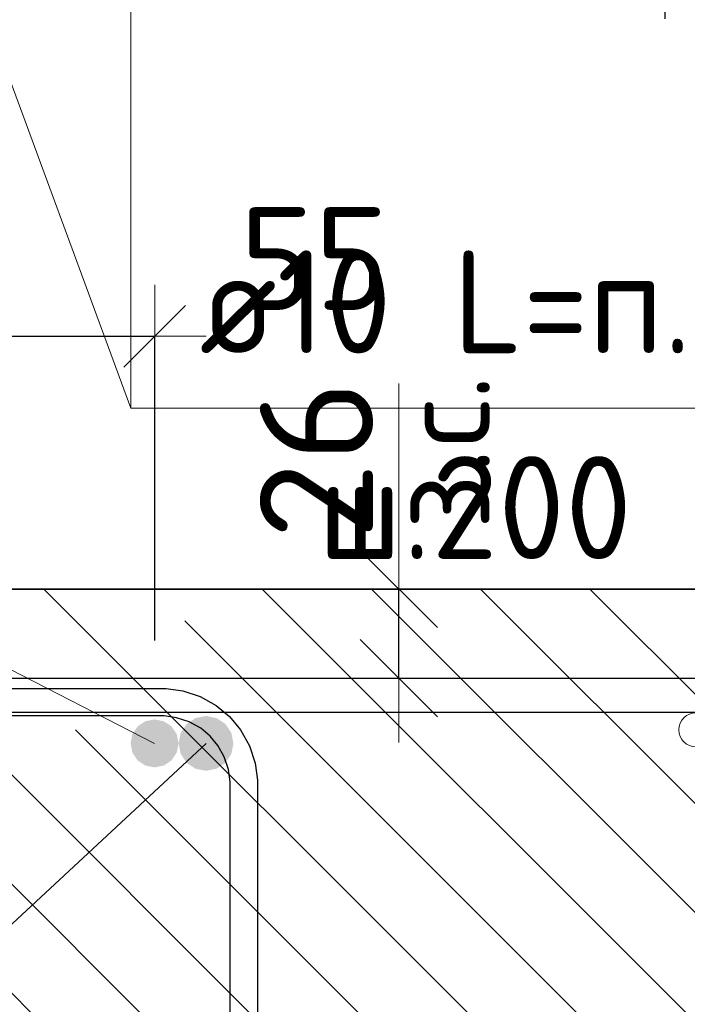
# Model space of a CAD drawing. Header units: metres. Extents: x -38 to 97, y -15 to 21.
# Tile 39 of 111: x 72.538 to 72.733, y 2.047 to 2.334. Entities that reach past the tile are written whole.
import ezdxf

# ---------------------------------------------------------------- set-up
doc = ezdxf.new("R2010")
doc.units = ezdxf.units.M
doc.header["$PDMODE"] = 65
doc.linetypes.add('______4', pattern=[0.135, 0.105, -0.03])
for name, color, linetype, lineweight in [('XR$4$Арм. стержнями нижней зоны', 180, 'Continuous', 35), ('XR$4$Размерная линия (1)', 7, 'Continuous', 13), ('XR$4$Размерная линия_ общее', 7, 'Continuous', 13), ('XR$6$Арм. стержнями верхней зоны', 180, 'Continuous', 35), ('XR$6$Арм.стержн. Арматура края', 96, 'Continuous', 35), ('XR$6$Арм.стержн. Доп. арматура', 180, 'Continuous', 35), ('XR$6$Арм.стержн. Хомут', 240, 'Continuous', 35), ('XR$6$Арм.стержн.горизонт. 1', 180, 'Continuous', 35), ('XR$6$Размерная линия (1)', 7, 'Continuous', 13), ('XR$6$Размерная линия_ общее', 7, 'Continuous', 13)]:
    doc.layers.add(name, color=color, linetype=linetype, lineweight=lineweight)
doc.styles.add('ISOCPEUR', font='txt')
doc.dimstyles.new('DIMSTYLE_10', dxfattribs={"dimtxt": 0.033, "dimasz": 0.0375, "dimexe": 0, "dimexo": 0, "dimgap": 0.0165, "dimtad": 2, "dimdec": 0, "dimlfac": 1000, "dimrnd": 1, "dimzin": 12, "dimdsep": 46, "dimtxsty": 'ISOCPEUR', "dimblk1": 'ALL_ML_STRICH', "dimblk2": 'ALL_ML_STRICH', "dimsah": 1, "dimcen": 0, "dimclrd": 7, "dimclre": 256, "dimclrt": 7, "dimadec": 0, "dimazin": 0, "dimtfac": 1, "dimtdec": 0, "dimtix": 1, "dimtmove": 2, "dimatfit": 3, "dimfxl": 0, "dimtzin": 0, "dimlwd": 0, "dimlwe": -3, "dimarcsym": 0})
doc.dimstyles.new('DIMSTYLE_13', dxfattribs={"dimtxt": 0.033, "dimasz": 0.0375, "dimexe": 0, "dimexo": 0, "dimgap": 0.0165, "dimtad": 2, "dimdec": 0, "dimlfac": 1000, "dimrnd": 1, "dimzin": 12, "dimdsep": 46, "dimtxsty": 'ISOCPEUR', "dimblk1": 'ALL_ML_STRICH', "dimblk2": 'ALL_ML_STRICH', "dimsah": 1, "dimcen": 0, "dimclrd": 7, "dimclre": 256, "dimclrt": 7, "dimadec": 0, "dimazin": 0, "dimtfac": 1, "dimtdec": 0, "dimtix": 1, "dimtmove": 2, "dimatfit": 3, "dimfxl": 0, "dimtvp": 1.2, "dimtzin": 0, "dimlwd": 0, "dimlwe": -3, "dimarcsym": 0})
doc.dimstyles.new('DIMSTYLE_16', dxfattribs={"dimtxt": 0.03, "dimasz": 0.03, "dimexe": 0, "dimexo": 0, "dimgap": 0.015, "dimtad": 2, "dimdec": 0, "dimlfac": 1000, "dimrnd": 1, "dimzin": 12, "dimdsep": 46, "dimtxsty": 'ISOCPEUR', "dimblk1": 'ALL_ML_STRICH', "dimblk2": 'ALL_ML_STRICH', "dimsah": 1, "dimcen": 0, "dimclrd": 7, "dimclre": 256, "dimclrt": 7, "dimadec": 0, "dimazin": 0, "dimtfac": 1, "dimtdec": 0, "dimtix": 1, "dimtmove": 2, "dimatfit": 3, "dimfxl": 0, "dimtvp": 1.2, "dimtzin": 0, "dimlwd": 0, "dimlwe": -3, "dimarcsym": 0})
doc.dimstyles.new('DIMSTYLE_25', dxfattribs={"dimtxt": 0.03, "dimasz": 0.03, "dimexe": 0, "dimexo": 0, "dimgap": 0.015, "dimtad": 2, "dimdec": 0, "dimlfac": 1000, "dimrnd": 5, "dimzin": 12, "dimdsep": 46, "dimtxsty": 'ISOCPEUR', "dimblk1": 'ALL_ML_STRICH', "dimblk2": 'ALL_ML_STRICH', "dimsah": 1, "dimcen": 0, "dimclrd": 7, "dimclre": 256, "dimclrt": 7, "dimadec": 0, "dimazin": 0, "dimtfac": 1, "dimtdec": 0, "dimtix": 1, "dimtmove": 2, "dimatfit": 3, "dimfxl": 0, "dimtvp": 1.2, "dimtzin": 0, "dimlwd": 0, "dimlwe": -3, "dimarcsym": 0})

# ---------------------------------------------------------------- blocks, each defined once
blk = doc.blocks.new('ALL_ML_STRICH')
at = {"color": 0, "linetype": 'ByBlock', "lineweight": -2}
for p, q in [((0, -0.5), (0, 0.5)), ((-0.3, -0.3), (0.3, 0.3)), ((-1, 0), (0.5, 0))]:
    blk.add_line(p, q, dxfattribs=at)
blk = doc.blocks.new('*D180')
at = {"layer": 'DEFPOINTS', "color": 7, "linetype": 'Continuous', "lineweight": 13, "transparency": 33554687}
for p in [(72.69392, 2.54403), (72.69392, 2.34403), (72.86547, 2.34403)]:
    blk.add_point(p, dxfattribs=at)
at = {"layer": 'XR$4$Размерная линия_ общее', "color": 253, "linetype": 'Continuous', "lineweight": -2, "true_color": 0xa0a0a0, "transparency": 33554687}
for p, q in [((72.71392, 2.54403), (72.86547, 2.54403)), ((72.71392, 2.34403), (72.86547, 2.34403))]:
    blk.add_line(p, q, dxfattribs=at)
at = {"layer": 'XR$4$Размерная линия_ общее', "color": 7, "linetype": 'Continuous', "lineweight": -2, "transparency": 33554687}
blk.add_line((72.86547, 2.34403), (72.86547, 2.54403), dxfattribs=at)
at = {"layer": 'XR$4$Размерная линия_ общее', "color": 7, "linetype": 'Continuous', "lineweight": 13, "transparency": 33554687, "xscale": 0.0375, "yscale": 0.0375, "zscale": 0.0375}
for p, rotation in [((72.86547, 2.54403), 90), ((72.86547, 2.34403), 270)]:
    blk.add_blockref('ALL_ML_STRICH', p, dxfattribs=dict(at, rotation=rotation))
at = {"layer": 'XR$4$Размерная линия_ общее', "color": 7, "linetype": 'Continuous', "lineweight": 13, "transparency": 33554687, "insert": (72.84147, 2.44568), "char_height": 0.033, "width": 0.099, "attachment_point": 5, "rotation": 90, "style": 'ISOCPEUR'}
blk.add_mtext('\\A1;{200}', dxfattribs=at)
blk = doc.blocks.new('*D299')
at = {"layer": 'DEFPOINTS', "color": 7, "linetype": 'Continuous', "lineweight": 13, "transparency": 33554687}
for p in [(72.69781, 2.38903), (72.71066, 2.34403), (72.79047, 2.34403)]:
    blk.add_point(p, dxfattribs=at)
at = {"layer": 'XR$4$Размерная линия (1)', "color": 9, "linetype": 'Continuous', "lineweight": -2, "true_color": 0xc7c7c7, "transparency": 33554687}
for p, q in [((72.71781, 2.38903), (72.79047, 2.38903)), ((72.73066, 2.34403), (72.79047, 2.34403))]:
    blk.add_line(p, q, dxfattribs=at)
at = {"layer": 'XR$4$Размерная линия (1)', "color": 7, "linetype": 'Continuous', "lineweight": -2, "transparency": 33554687}
blk.add_line((72.79047, 2.34403), (72.79047, 2.38903), dxfattribs=at)
at = {"layer": 'XR$4$Размерная линия (1)', "color": 7, "linetype": 'Continuous', "lineweight": 13, "transparency": 33554687, "xscale": 0.03, "yscale": 0.03, "zscale": 0.03}
for p, rotation in [((72.79047, 2.38903), 90), ((72.79047, 2.34403), 270)]:
    blk.add_blockref('ALL_ML_STRICH', p, dxfattribs=dict(at, rotation=rotation))
at = {"layer": 'XR$4$Размерная линия (1)', "color": 7, "linetype": 'Continuous', "lineweight": 13, "transparency": 33554687, "insert": (72.76796, 2.31028), "char_height": 0.03, "width": 0.06, "attachment_point": 5, "rotation": 90, "style": 'ISOCPEUR'}
blk.add_mtext('\\A1;{45}', dxfattribs=at)
blk = doc.blocks.new('*D324')
at = {"layer": 'DEFPOINTS', "color": 7, "linetype": 'Continuous', "lineweight": 13, "transparency": 33554687}
for p in [(72.43211, 2.22403), (72.47211, 2.18403), (72.43211, 2.11005)]:
    blk.add_point(p, dxfattribs=at)
at = {"layer": 'XR$4$Размерная линия (1)', "color": 9, "linetype": 'Continuous', "lineweight": -2, "true_color": 0xc7c7c7, "transparency": 33554687}
for p, q in [((72.43211, 2.20403), (72.43211, 2.11005)), ((72.47211, 2.16403), (72.47211, 2.11005))]:
    blk.add_line(p, q, dxfattribs=at)
at = {"layer": 'XR$4$Размерная линия (1)', "color": 7, "linetype": 'Continuous', "lineweight": -2, "transparency": 33554687}
blk.add_line((72.43211, 2.11005), (72.47211, 2.11005), dxfattribs=at)
at = {"layer": 'XR$4$Размерная линия (1)', "color": 7, "linetype": 'Continuous', "lineweight": 13, "transparency": 33554687, "xscale": 0.03, "yscale": 0.03, "zscale": 0.03, "rotation": 180}
blk.add_blockref('ALL_ML_STRICH', (72.43211, 2.11005), dxfattribs=at)
at = {"layer": 'XR$4$Размерная линия (1)', "color": 7, "linetype": 'Continuous', "lineweight": 13, "transparency": 33554687, "xscale": 0.03, "yscale": 0.03, "zscale": 0.03}
blk.add_blockref('ALL_ML_STRICH', (72.47211, 2.11005), dxfattribs=at)
at = {"layer": 'XR$4$Размерная линия (1)', "color": 7, "linetype": 'Continuous', "lineweight": 13, "transparency": 33554687, "insert": (72.51092, 2.13273), "char_height": 0.03, "width": 0.06, "attachment_point": 5, "style": 'ISOCPEUR'}
blk.add_mtext('\\A1;{40}', dxfattribs=at)
blk = doc.blocks.new('*D579')
at = {"layer": 'DEFPOINTS', "color": 7, "linetype": 'Continuous', "lineweight": 13, "transparency": 33554687}
for p in [(72.60871, 2.16769), (72.60871, 2.14169), (72.6487, 2.14169)]:
    blk.add_point(p, dxfattribs=at)
at = {"layer": 'XR$6$Размерная линия_ общее', "color": 253, "linetype": 'Continuous', "lineweight": -2, "true_color": 0xa0a0a0, "transparency": 33554687}
for p, q in [((72.62871, 2.16769), (72.6487, 2.16769)), ((72.62871, 2.14169), (72.6487, 2.14169))]:
    blk.add_line(p, q, dxfattribs=at)
at = {"layer": 'XR$6$Размерная линия_ общее', "color": 7, "linetype": 'Continuous', "lineweight": -2, "transparency": 33554687}
blk.add_line((72.6487, 2.14169), (72.6487, 2.16769), dxfattribs=at)
at = {"layer": 'XR$6$Размерная линия_ общее', "color": 7, "linetype": 'Continuous', "lineweight": 13, "transparency": 33554687, "xscale": 0.0375, "yscale": 0.0375, "zscale": 0.0375}
for p, rotation in [((72.6487, 2.16769), 90), ((72.6487, 2.14169), 270)]:
    blk.add_blockref('ALL_ML_STRICH', p, dxfattribs=dict(at, rotation=rotation))
at = {"layer": 'XR$6$Размерная линия_ общее', "color": 7, "linetype": 'Continuous', "lineweight": 13, "transparency": 33554687, "insert": (72.64823, 2.18505), "char_height": 0.027, "width": 0.00135, "attachment_point": 1, "rotation": 90, "line_spacing_factor": 0.60241, "style": 'ISOCPEUR'}
blk.add_mtext('з.с.', dxfattribs=at)
at = {"layer": 'XR$6$Размерная линия_ общее', "color": 7, "linetype": 'Continuous', "lineweight": 13, "transparency": 33554687, "insert": (72.6247, 2.20541), "char_height": 0.033, "width": 0.066, "attachment_point": 5, "rotation": 90, "style": 'ISOCPEUR'}
blk.add_mtext('\\A1;{26}', dxfattribs=at)
blk = doc.blocks.new('*D582')
at = {"layer": 'DEFPOINTS', "color": 7, "linetype": 'Continuous', "lineweight": 13, "transparency": 33554687}
for p in [(72.52247, 2.24143), (72.52247, 2.13269), (72.57755, 2.13269)]:
    blk.add_point(p, dxfattribs=at)
at = {"layer": 'XR$6$Размерная линия (1)', "color": 9, "linetype": 'Continuous', "lineweight": -2, "true_color": 0xc7c7c7, "transparency": 33554687}
for p, q in [((72.52247, 2.15269), (72.52247, 2.24143)), ((72.57755, 2.15269), (72.57755, 2.24143))]:
    blk.add_line(p, q, dxfattribs=at)
at = {"layer": 'XR$6$Размерная линия (1)', "color": 7, "linetype": 'Continuous', "lineweight": -2, "transparency": 33554687}
blk.add_line((72.52247, 2.24143), (72.57755, 2.24143), dxfattribs=at)
at = {"layer": 'XR$6$Размерная линия (1)', "color": 7, "linetype": 'Continuous', "lineweight": 13, "transparency": 33554687, "xscale": 0.03, "yscale": 0.03, "zscale": 0.03, "rotation": 180}
blk.add_blockref('ALL_ML_STRICH', (72.52247, 2.24143), dxfattribs=at)
at = {"layer": 'XR$6$Размерная линия (1)', "color": 7, "linetype": 'Continuous', "lineweight": 13, "transparency": 33554687, "xscale": 0.03, "yscale": 0.03, "zscale": 0.03}
blk.add_blockref('ALL_ML_STRICH', (72.57755, 2.24143), dxfattribs=at)
at = {"layer": 'XR$6$Размерная линия (1)', "color": 7, "linetype": 'Continuous', "lineweight": 13, "transparency": 33554687, "insert": (72.62416, 2.26411), "char_height": 0.03, "width": 0.06, "attachment_point": 5, "style": 'ISOCPEUR'}
blk.add_mtext('\\A1;{55}', dxfattribs=at)

msp = doc.modelspace()

# ---------------------------------------------------------------- hatches: boundary and pattern name
at = {"linetype": 'Continuous', "lineweight": 13, "transparency": 33554687}
h = msp.add_hatch(dxfattribs=at)
h.set_pattern_fill('__________540', scale=0.015, style=0, pattern_type=2)
h.set_pattern_definition([(135, (0, 0), (-0.031819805, -0.031819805), [0.4, -0.05, 0, -0.05]), (135, (-0.01591, -0.01591), (-0.031819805, -0.031819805), [0.8, -0.1, 0.1, -0.1])])
h.paths.add_polyline_path([(72.38255, 2.16769), (72.38255, 1.96769), (72.80173, 1.96769), (72.80173, 2.16769)], flags=0)
at = {"layer": 'XR$6$Арм.стержн. Доп. арматура', "linetype": 'Continuous', "lineweight": 50, "transparency": 33554687}
msp.add_hatch(color=7, dxfattribs=at).paths.add_polyline_path([(72.58451, 2.12269), (72.58398, 2.12536), (72.58246, 2.12764), (72.58019, 2.12915), (72.57751, 2.12969), (72.57483, 2.12915), (72.57256, 2.12764), (72.57104, 2.12536), (72.57051, 2.12269), (72.57104, 2.12001), (72.57256, 2.11774), (72.57483, 2.11622), (72.57751, 2.11569), (72.58019, 2.11622), (72.58246, 2.11774), (72.58398, 2.12001)])
at = {"layer": 'XR$6$Арм.стержн.горизонт. 1', "linetype": 'Continuous', "lineweight": 50, "transparency": 33554687}
msp.add_hatch(color=7, dxfattribs=at).paths.add_polyline_path([(72.60051, 2.12269), (72.5999, 2.12575), (72.59817, 2.12834), (72.59557, 2.13008), (72.59251, 2.13069), (72.58945, 2.13008), (72.58685, 2.12834), (72.58512, 2.12575), (72.58451, 2.12269), (72.58512, 2.11962), (72.58685, 2.11703), (72.58945, 2.11529), (72.59251, 2.11469), (72.59557, 2.11529), (72.59817, 2.11703), (72.5999, 2.11962)])

# ---------------------------------------------------------------- linework, layer by layer
at = {"color": 7, "linetype": '______4', "lineweight": 25, "transparency": 33554687}
msp.add_line((72.72626, 2.64403), (72.72626, 2.24403), dxfattribs=at)
at = {"color": 7, "linetype": 'Continuous', "lineweight": 13, "transparency": 33554687}
for p, q in [((72.51215, 2.37898), (72.57062, 2.22046)), ((72.6487, 2.16769), (72.6487, 2.22769))]:
    msp.add_line(p, q, dxfattribs=at)
at = {"color": 7, "linetype": 'Continuous', "lineweight": 35, "transparency": 33554687}
msp.add_line((72.80173, 2.16769), (72.38255, 2.16769), dxfattribs=at)
at = {"color": 7, "linetype": 'Continuous', "lineweight": 13, "transparency": 33554687}
msp.add_circle((72.73538, 2.12664), 0.005, dxfattribs=at)
at = {"layer": 'XR$4$Арм. стержнями нижней зоны', "color": 7, "linetype": 'Continuous', "lineweight": 13, "transparency": 33554687}
for q in [(72.57062, 2.38903), (72.79662, 2.22046)]:
    msp.add_line((72.57062, 2.22046), q, dxfattribs=at)
at = {"layer": 'XR$6$Арм. стержнями верхней зоны', "color": 4, "linetype": 'Continuous', "lineweight": 25, "transparency": 33554687}
msp.add_lwpolyline([(72.40755, 2.14169), (72.80673, 2.14169), (72.80673, 2.13169), (72.40755, 2.13169), (72.40755, 2.14169)], dxfattribs=at)
msp.add_lwpolyline([(72.40755, 2.14169), (72.80673, 2.14169), (72.80673, 2.13169), (72.40755, 2.13169), (72.40755, 2.14169)], dxfattribs=at)
msp.add_lwpolyline([(72.40755, 2.14169), (72.80673, 2.14169), (72.80673, 2.13169), (72.40755, 2.13169), (72.40755, 2.14169)], dxfattribs=at)
at = {"layer": 'XR$6$Арм.стержн. Арматура края', "color": 4, "linetype": 'Continuous', "lineweight": 25, "transparency": 33554687}
msp.add_lwpolyline([(72.40755, 2.03625), (72.40755, 2.11312), (72.40827, 2.11834), (72.41007, 2.12378), (72.41287, 2.12879), (72.41632, 2.13291), (72.42045, 2.13636), (72.42546, 2.13917), (72.4309, 2.14096), (72.43611, 2.14169), (72.80673, 2.14169), (72.80673, 2.13169), (72.4368, 2.13169), (72.43317, 2.13118), (72.4295, 2.12997), (72.42614, 2.12809), (72.42342, 2.12581), (72.42114, 2.12309), (72.41926, 2.11973), (72.41805, 2.11606), (72.41755, 2.11243), (72.41755, 2.03694)], dxfattribs=at)
msp.add_lwpolyline([(72.40755, 2.03625), (72.40755, 2.11312), (72.40827, 2.11834), (72.41007, 2.12378), (72.41287, 2.12879), (72.41632, 2.13291), (72.42045, 2.13636), (72.42546, 2.13917), (72.4309, 2.14096), (72.43611, 2.14169), (72.80673, 2.14169), (72.80673, 2.13169), (72.4368, 2.13169), (72.43317, 2.13118), (72.4295, 2.12997), (72.42614, 2.12809), (72.42342, 2.12581), (72.42114, 2.12309), (72.41926, 2.11973), (72.41805, 2.11606), (72.41755, 2.11243), (72.41755, 2.03694)], dxfattribs=at)
at = {"layer": 'XR$6$Арм.стержн. Доп. арматура', "color": 7, "linetype": 'Continuous', "lineweight": 13, "transparency": 33554687}
msp.add_line((72.27661, 2.27661), (72.57751, 2.12269), dxfattribs=at)
at = {"layer": 'XR$6$Арм.стержн. Хомут', "color": 40, "linetype": 'Continuous', "lineweight": 25, "transparency": 33554687}
for points in [[(72.40751, 1.91936), (72.40751, 2.11201), (72.40819, 2.11689), (72.40986, 2.12197), (72.41248, 2.12665), (72.4157, 2.1305), (72.41955, 2.13371), (72.42422, 2.13633), (72.4293, 2.13801), (72.43419, 2.13869), (72.58087, 2.13869), (72.58575, 2.13801), (72.59083, 2.13633), (72.59551, 2.13371), (72.59936, 2.1305), (72.60257, 2.12665), (72.60519, 2.12197), (72.60687, 2.11689), (72.60755, 2.11201), (72.60755, 1.91936)], [(72.40751, 1.91936), (72.40751, 2.11201), (72.40819, 2.11689), (72.40986, 2.12197), (72.41248, 2.12665), (72.4157, 2.1305), (72.41955, 2.13371), (72.42422, 2.13633), (72.4293, 2.13801), (72.43419, 2.13869), (72.58087, 2.13869), (72.58575, 2.13801), (72.59083, 2.13633), (72.59551, 2.13371), (72.59936, 2.1305), (72.60257, 2.12665), (72.60519, 2.12197), (72.60687, 2.11689), (72.60755, 2.11201), (72.60755, 1.91936)], [(72.59955, 1.91992), (72.59955, 2.11145), (72.59904, 2.11507), (72.59784, 2.11873), (72.59596, 2.12209), (72.59368, 2.12482), (72.59095, 2.1271), (72.58759, 2.12898), (72.58393, 2.13018), (72.58032, 2.13069), (72.43474, 2.13069), (72.43112, 2.13018), (72.42746, 2.12898), (72.42411, 2.1271), (72.42138, 2.12482), (72.4191, 2.12209), (72.41722, 2.11873), (72.41601, 2.11507), (72.41551, 2.11145), (72.41551, 1.91992)], [(72.59955, 1.91992), (72.59955, 2.11145), (72.59904, 2.11507), (72.59784, 2.11873), (72.59596, 2.12209), (72.59368, 2.12482), (72.59095, 2.1271), (72.58759, 2.12898), (72.58393, 2.13018), (72.58032, 2.13069), (72.43474, 2.13069), (72.43112, 2.13018), (72.42746, 2.12898), (72.42411, 2.1271), (72.42138, 2.12482), (72.4191, 2.12209), (72.41722, 2.11873), (72.41601, 2.11507), (72.41551, 2.11145), (72.41551, 1.91992)]]:
    msp.add_lwpolyline(points, dxfattribs=at)
at = {"layer": 'XR$6$Арм.стержн.горизонт. 1', "color": 7, "linetype": 'Continuous', "lineweight": 13, "transparency": 33554687}
msp.add_line((72.18414, 1.74281), (72.59251, 2.12269), dxfattribs=at)

# ---------------------------------------------------------------- texts
at = {"layer": 'XR$4$Арм. стержнями нижней зоны', "color": 7, "linetype": 'Continuous', "lineweight": 25, "transparency": 33554687, "char_height": 0.03, "attachment_point": 7, "style": 'ISOCPEUR'}
for s, insert, width in [('\\W0.94;ø10 L=п.м.', (72.59062, 2.23646), 0.1999831), ('\\W0.95;ш.200 ', (72.62512, 2.17646), 0.1311996)]:
    msp.add_mtext(s, dxfattribs=dict(at, insert=insert, width=width))

# ---------------------------------------------------------------- dimensions: what is measured, and where the dimension line sits
at = {"layer": 'XR$4$Размерная линия (1)', "color": 7, "linetype": 'Continuous', "lineweight": 13, "transparency": 33554687}
dim = msp.add_linear_dim(base=(72.79047, 2.38903), p1=(72.73066, 2.34403), p2=(72.71781, 2.38903), angle=90, dimstyle='DIMSTYLE_16', override={"dimpost": '<>', "dimclrd": 7, "dimclre": 9, "dimclrt": 7, "dimlwd": 0, "dimlwe": 65533}, dxfattribs=at)
dim.commit()
dim.dimension.update_dxf_attribs({"geometry": '*D299', "text_midpoint": (72.76796, 2.31028), "dimtype": 160})
dim = msp.add_linear_dim(base=(72.47211, 2.11005), p1=(72.43211, 2.20403), p2=(72.47211, 2.16403), dimstyle='DIMSTYLE_25', override={"dimpost": '<>', "dimclrd": 7, "dimclre": 9, "dimclrt": 7, "dimlwd": 0, "dimlwe": 65533}, dxfattribs=at)
dim.commit()
dim.dimension.update_dxf_attribs({"geometry": '*D324', "text_midpoint": (72.51092, 2.13273), "dimtype": 160})
at = {"layer": 'XR$4$Размерная линия_ общее', "color": 7, "linetype": 'Continuous', "lineweight": 13, "transparency": 33554687}
dim = msp.add_linear_dim(base=(72.86547, 2.54403), p1=(72.71392, 2.34403), p2=(72.71392, 2.54403), angle=90, dimstyle='DIMSTYLE_10', override={"dimpost": '<>', "dimclrd": 7, "dimclre": 253, "dimclrt": 7, "dimlwd": 0, "dimlwe": 65533}, dxfattribs=at)
dim.commit()
dim.dimension.update_dxf_attribs({"geometry": '*D180', "text_midpoint": (72.84147, 2.44568), "dimtype": 160})
at = {"layer": 'XR$6$Размерная линия (1)', "color": 7, "linetype": 'Continuous', "lineweight": 13, "transparency": 33554687}
dim = msp.add_linear_dim(base=(72.57755, 2.24143), p1=(72.52247, 2.15269), p2=(72.57755, 2.15269), dimstyle='DIMSTYLE_25', override={"dimpost": '<>', "dimclrd": 7, "dimclre": 9, "dimclrt": 7, "dimlwd": 0, "dimlwe": 65533}, dxfattribs=at)
dim.commit()
dim.dimension.update_dxf_attribs({"geometry": '*D582', "text_midpoint": (72.62416, 2.26411), "dimtype": 160})
at = {"layer": 'XR$6$Размерная линия_ общее', "color": 7, "linetype": 'Continuous', "lineweight": 13, "transparency": 33554687}
dim = msp.add_linear_dim(base=(72.6487, 2.16769), p1=(72.62871, 2.14169), p2=(72.62871, 2.16769), angle=90, text='<>\\Xз.с.', dimstyle='DIMSTYLE_13', override={"dimpost": '<>', "dimclrd": 7, "dimclre": 253, "dimclrt": 7, "dimlwd": 0, "dimlwe": 65533}, dxfattribs=at)
dim.commit()
dim.dimension.update_dxf_attribs({"geometry": '*D579', "text_midpoint": (72.6247, 2.20541), "dimtype": 160})

doc.saveas('drawing.dxf')
